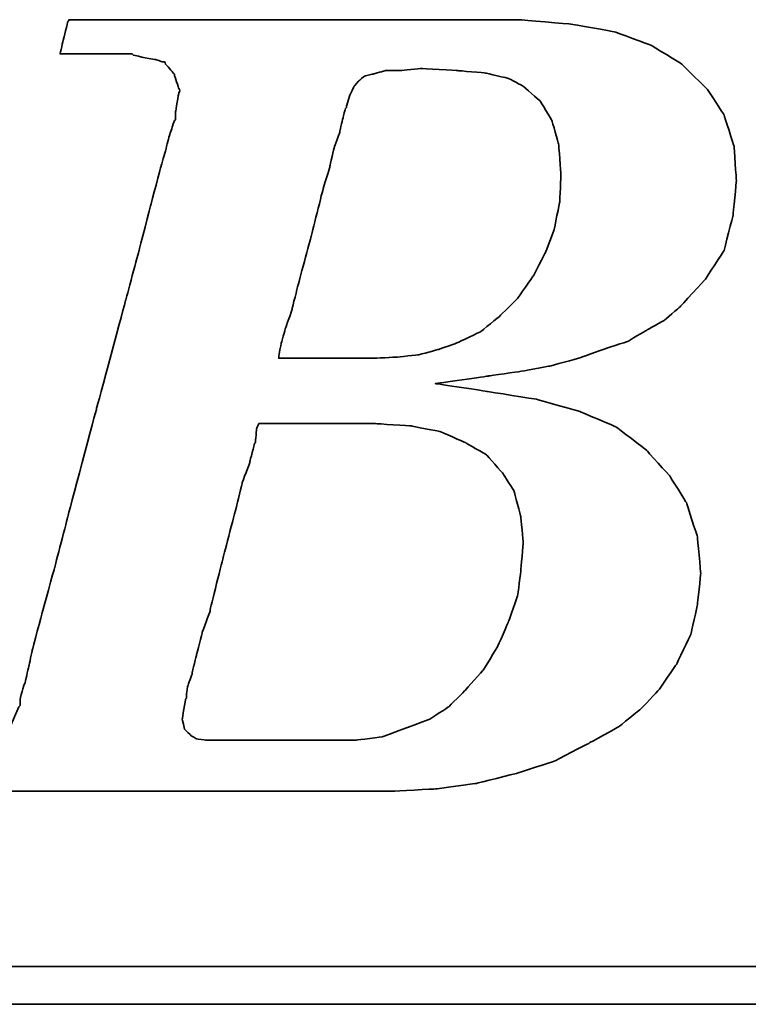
# Model space of a CAD drawing. Header units: millimetres. Extents: x -629 to 296, y -521 to -329.
# Tile 30 of 48: x -446.93 to -444.15, y -424.73 to -420.97. Entities that reach past the tile are written whole.
import ezdxf

# ---------------------------------------------------------------- set-up
doc = ezdxf.new("R2010")
doc.units = ezdxf.units.MM
doc.header["$LTSCALE"] = 0.1
doc.layers.get('0').update_dxf_attribs({"linetype": 'CONTINUOUS'})
doc.layers.add('layer 1', color=7, linetype='CONTINUOUS')

# ---------------------------------------------------------------- blocks, each defined once
blk = doc.blocks.new('TBI MOTION logo(完整正式版)')
at = {"layer": 'layer 1', "color": 22, "lineweight": 35}
for points, knots in [([(-64.65375, -6.86375), (-64.65375, -6.86375), (-64.84375, -7.29625), (-64.84375, -7.29625), (-64.84375, -7.29625), (-64.84375, -7.29625), (-64.86875, -7.34375), (-64.86875, -7.34375), (-64.86875, -7.34375), (-64.86875, -7.34375), (-64.86875, -7.36875), (-64.86875, -7.36875), (-64.86875, -7.36875), (-64.86875, -7.36875), (-65.15375, -7.65375), (-65.15375, -7.65375), (-65.15375, -7.65375), (-65.15375, -7.65375), (-65.17875, -7.65375), (-65.17875, -7.65375), (-65.17875, -7.65375), (-65.17875, -7.65375), (-65.20375, -7.67875), (-65.20375, -7.67875), (-65.20375, -7.67875), (-65.20375, -7.67875), (-65.58875, -7.87125), (-65.58875, -7.87125), (-65.58875, -7.87125), (-65.58875, -7.87125), (-65.63375, -7.87125), (-65.63375, -7.87125), (-65.63375, -7.87125), (-65.63375, -7.87125), (-65.65875, -7.89375), (-65.65875, -7.89375), (-65.65875, -7.89375), (-65.65875, -7.89375), (-66.09375, -7.94375), (-66.09375, -7.94375), (-66.09375, -7.94375), (-66.09375, -7.94375), (-66.11375, -7.94375), (-66.11375, -7.94375), (-66.11375, -7.94375), (-66.11375, -7.94375), (-66.16375, -7.94375), (-66.16375, -7.94375), (-66.16375, -7.94375), (-66.16375, -7.94375), (-66.30875, -7.94375), (-66.30875, -7.94375), (-66.30875, -7.94375), (-66.30875, -7.94375), (-66.69375, -7.94375), (-66.69375, -7.94375), (-66.69375, -7.94375), (-66.69375, -7.94375), (-67.07375, -7.94375), (-67.07375, -7.94375), (-67.07375, -7.94375), (-67.07375, -7.94375), (-67.12375, -7.94375), (-67.12375, -7.94375), (-67.12375, -7.94375), (-67.12375, -7.94375), (-67.12375, -7.96625), (-67.12375, -7.96625), (-67.12375, -7.96625), (-67.12375, -7.96625), (-67.14875, -7.99125), (-67.14875, -7.99125), (-67.14875, -7.99125), (-67.14875, -7.99125), (-67.24375, -8.34875), (-67.24375, -8.34875), (-67.24375, -8.34875), (-67.24375, -8.34875), (-67.31375, -8.68625), (-67.31375, -8.68625), (-67.31375, -8.68625), (-67.31375, -8.68625), (-67.26875, -8.68625), (-67.26875, -8.68625), (-67.26875, -8.68625), (-67.26875, -8.68625), (-67.07375, -8.68625), (-67.07375, -8.68625), (-67.07375, -8.68625), (-67.07375, -8.68625), (-66.54875, -8.68625), (-66.54875, -8.68625), (-66.54875, -8.68625), (-66.54875, -8.68625), (-65.82625, -8.68625), (-65.82625, -8.68625), (-65.82625, -8.68625), (-65.82625, -8.68625), (-65.01375, -8.68625), (-65.01375, -8.68625), (-65.01375, -8.68625), (-65.01375, -8.68625), (-64.05375, -8.68625), (-64.05375, -8.68625), (-64.05375, -8.68625), (-64.05375, -8.68625), (-62.08375, -8.68625), (-62.08375, -8.68625), (-62.08375, -8.68625), (-62.08375, -8.68625), (-60.06875, -8.68625), (-60.06875, -8.68625), (-60.06875, -8.68625), (-60.06875, -8.68625), (-59.10875, -8.68625), (-59.10875, -8.68625), (-59.10875, -8.68625), (-59.10875, -8.68625), (-58.29375, -8.68625), (-58.29375, -8.68625), (-58.29375, -8.68625), (-58.29375, -8.68625), (-57.57375, -8.68625), (-57.57375, -8.68625), (-57.57375, -8.68625), (-57.57375, -8.68625), (-57.04875, -8.68625), (-57.04875, -8.68625), (-57.04875, -8.68625), (-57.04875, -8.68625), (-56.85375, -8.68625), (-56.85375, -8.68625), (-56.85375, -8.68625), (-56.85375, -8.68625), (-56.70875, -8.68625), (-56.70875, -8.68625), (-56.70875, -8.68625), (-56.70875, -8.68625), (-56.61375, -8.68625), (-56.61375, -8.68625), (-56.61375, -8.68625), (-56.61375, -8.68625), (-56.56875, -8.68625), (-56.56875, -8.68625), (-56.56875, -8.68625), (-56.56875, -8.68625), (-55.65375, -8.63875), (-55.65375, -8.63875), (-55.65375, -8.63875), (-55.65375, -8.63875), (-54.76875, -8.51875), (-54.76875, -8.51875), (-54.76875, -8.51875), (-54.76875, -8.51875), (-53.90375, -8.30375), (-53.90375, -8.30375), (-53.90375, -8.30375), (-53.90375, -8.30375), (-53.08875, -8.03875), (-53.08875, -8.03875), (-53.08875, -8.03875), (-53.08875, -8.03875), (-52.34375, -7.65375), (-52.34375, -7.65375), (-52.34375, -7.65375), (-52.34375, -7.65375), (-51.69875, -7.29625), (-51.69875, -7.29625), (-51.69875, -7.29625), (-51.69875, -7.29625), (-51.21875, -6.91125), (-51.21875, -6.91125), (-51.21875, -6.91125), (-51.21875, -6.91125), (-50.83375, -6.50375), (-50.83375, -6.50375), (-50.83375, -6.50375), (-50.83375, -6.50375), (-50.44875, -5.94875), (-50.44875, -5.94875), (-50.44875, -5.94875), (-50.44875, -5.94875), (-50.13875, -5.30375), (-50.13875, -5.30375), (-50.13875, -5.30375), (-50.13875, -5.30375), (-49.99375, -4.65375), (-49.99375, -4.65375), (-49.99375, -4.65375), (-49.99375, -4.65375), (-49.92375, -3.98375), (-49.92375, -3.98375), (-49.92375, -3.98375), (-49.92375, -3.98375), (-49.99375, -3.19374), (-49.99375, -3.19374), (-49.99375, -3.19374), (-49.99375, -3.19374), (-50.23374, -2.44874), (-50.23374, -2.44874), (-50.23374, -2.44874), (-50.23374, -2.44874), (-50.59375, -1.87374), (-50.59375, -1.87374), (-50.59375, -1.87374), (-50.59375, -1.87374), (-51.09875, -1.31874), (-51.09875, -1.31874), (-51.09875, -1.31874), (-51.09875, -1.31874), (-51.74375, -0.81875), (-51.74375, -0.81875), (-51.74375, -0.81875), (-51.74375, -0.81875), (-52.53875, -0.48125), (-52.53875, -0.48125), (-52.53875, -0.48125), (-52.53875, -0.48125), (-53.47375, -0.21875), (-53.47375, -0.21875), (-53.47375, -0.21875), (-53.47375, -0.21875), (-54.52875, -0.04874), (-54.52875, -0.04874), (-54.52875, -0.04874), (-54.52875, -0.04874), (-55.65375, 0.12125), (-55.65375, 0.12125), (-55.65375, 0.12125), (-55.65375, 0.12125), (-54.50375, 0.28624), (-54.50375, 0.28624), (-54.50375, 0.28624), (-54.50375, 0.28624), (-53.83375, 0.38124), (-53.83375, 0.38124), (-53.83375, 0.38124), (-53.83375, 0.38124), (-53.18375, 0.50125), (-53.18375, 0.50125), (-53.18375, 0.50125), (-53.18375, 0.50125), (-52.55875, 0.66874), (-52.55875, 0.66874), (-52.55875, 0.66874), (-52.55875, 0.66874), (-52.03375, 0.86124), (-52.03375, 0.86124), (-52.03375, 0.86124), (-52.03375, 0.86124), (-51.50374, 1.03124), (-51.50374, 1.03124), (-51.50374, 1.03124), (-51.50374, 1.03124), (-51.09875, 1.27125), (-51.09875, 1.27125), (-51.09875, 1.27125), (-51.09875, 1.27125), (-50.71375, 1.48624), (-50.71375, 1.48624), (-50.71375, 1.48624), (-50.71375, 1.48624), (-50.37625, 1.77625), (-50.37625, 1.77625), (-50.37625, 1.77625), (-50.37625, 1.77625), (-49.82375, 2.37625), (-49.82375, 2.37625), (-49.82375, 2.37625), (-49.82375, 2.37625), (-49.41875, 2.99625), (-49.41875, 2.99625), (-49.41875, 2.99625), (-49.41875, 2.99625), (-49.22375, 3.76625), (-49.22375, 3.76625), (-49.22375, 3.76625), (-49.22375, 3.76625), (-49.15375, 4.50874), (-49.15375, 4.50874), (-49.15375, 4.50874), (-49.15375, 4.50874), (-49.20375, 5.25125), (-49.20375, 5.25125), (-49.20375, 5.25125), (-49.20375, 5.25125), (-49.41875, 5.92625), (-49.41875, 5.92625), (-49.41875, 5.92625), (-49.41875, 5.92625), (-49.77875, 6.47625), (-49.77875, 6.47625), (-49.77875, 6.47625), (-49.77875, 6.47625), (-50.33125, 7.02624), (-50.33125, 7.02624), (-50.33125, 7.02624), (-50.33125, 7.02624), (-51.00125, 7.43625), (-51.00125, 7.43625), (-51.00125, 7.43625), (-51.00125, 7.43625), (-51.79375, 7.72625), (-51.79375, 7.72625), (-51.79375, 7.72625), (-51.79375, 7.72625), (-52.72875, 7.89124), (-52.72875, 7.89124), (-52.72875, 7.89124), (-52.72875, 7.89124), (-53.83375, 7.98625), (-53.83375, 7.98625), (-53.83375, 7.98625), (-53.83375, 7.98625), (-53.92875, 7.98625), (-53.92875, 7.98625), (-53.92875, 7.98625), (-53.92875, 7.98625), (-54.26375, 7.98625), (-54.26375, 7.98625), (-54.26375, 7.98625), (-54.26375, 7.98625), (-54.74375, 7.98625), (-54.74375, 7.98625), (-54.74375, 7.98625), (-54.74375, 7.98625), (-55.36875, 7.98625), (-55.36875, 7.98625), (-55.36875, 7.98625), (-55.36875, 7.98625), (-56.13375, 7.98625), (-56.13375, 7.98625), (-56.13375, 7.98625), (-56.13375, 7.98625), (-56.94875, 7.98625), (-56.94875, 7.98625), (-56.94875, 7.98625), (-56.94875, 7.98625), (-58.77625, 7.98625), (-58.77625, 7.98625), (-58.77625, 7.98625), (-58.77625, 7.98625), (-60.59875, 7.98625), (-60.59875, 7.98625), (-60.59875, 7.98625), (-60.59875, 7.98625), (-61.41375, 7.98625), (-61.41375, 7.98625), (-61.41375, 7.98625), (-61.41375, 7.98625), (-62.17875, 7.98625), (-62.17875, 7.98625), (-62.17875, 7.98625), (-62.17875, 7.98625), (-62.80375, 7.98625), (-62.80375, 7.98625), (-62.80375, 7.98625), (-62.80375, 7.98625), (-63.30625, 7.98625), (-63.30625, 7.98625), (-63.30625, 7.98625), (-63.30625, 7.98625), (-63.57375, 7.98625), (-63.57375, 7.98625), (-63.57375, 7.98625), (-63.57375, 7.98625), (-63.57375, 7.96375), (-63.57375, 7.96375), (-63.57375, 7.96375), (-63.57375, 7.96375), (-63.59875, 7.94125), (-63.59875, 7.94125), (-63.59875, 7.94125), (-63.59875, 7.94125), (-63.69375, 7.55625), (-63.69375, 7.55625), (-63.69375, 7.55625), (-63.69375, 7.55625), (-63.76375, 7.24624), (-63.76375, 7.24624), (-63.76375, 7.24624), (-63.76375, 7.24624), (-63.23875, 7.24624), (-63.23875, 7.24624), (-63.23875, 7.24624), (-63.23875, 7.24624), (-62.75875, 7.24624), (-62.75875, 7.24624), (-62.75875, 7.24624), (-62.75875, 7.24624), (-62.61125, 7.24624), (-62.61125, 7.24624), (-62.61125, 7.24624), (-62.61125, 7.24624), (-62.56625, 7.24624), (-62.56625, 7.24624), (-62.56625, 7.24624), (-62.56625, 7.24624), (-62.22875, 7.24624), (-62.22875, 7.24624), (-62.22875, 7.24624), (-62.22875, 7.24624), (-62.20375, 7.24624), (-62.20375, 7.24624), (-62.20375, 7.24624), (-62.20375, 7.24624), (-62.17875, 7.21875), (-62.17875, 7.21875), (-62.17875, 7.21875), (-62.17875, 7.21875), (-61.96375, 7.17125), (-61.96375, 7.17125), (-61.96375, 7.17125), (-61.96375, 7.17125), (-61.72375, 7.12624), (-61.72375, 7.12624), (-61.72375, 7.12624), (-61.72375, 7.12624), (-61.70375, 7.12624), (-61.70375, 7.12624), (-61.70375, 7.12624), (-61.70375, 7.12624), (-61.55875, 7.07624), (-61.55875, 7.07624), (-61.55875, 7.07624), (-61.55875, 7.07624), (-61.50875, 7.07624), (-61.50875, 7.07624), (-61.50875, 7.07624), (-61.50875, 7.07624), (-61.48375, 7.02624), (-61.48375, 7.02624), (-61.48375, 7.02624), (-61.48375, 7.02624), (-61.31875, 6.83375), (-61.31875, 6.83375), (-61.31875, 6.83375), (-61.31875, 6.83375), (-61.29375, 6.81125), (-61.29375, 6.81125), (-61.29375, 6.81125), (-61.29375, 6.81125), (-61.29375, 6.78625), (-61.29375, 6.78625), (-61.29375, 6.78625), (-61.29375, 6.78625), (-61.19875, 6.50124), (-61.19875, 6.50124), (-61.19875, 6.50124), (-61.19875, 6.50124), (-61.17375, 6.45124), (-61.17375, 6.45124), (-61.17375, 6.45124), (-61.17375, 6.45124), (-61.19875, 6.40625), (-61.19875, 6.40625), (-61.19875, 6.40625), (-61.19875, 6.40625), (-61.26875, 5.99624), (-61.26875, 5.99624), (-61.26875, 5.99624), (-61.26875, 5.99624), (-61.26875, 5.85125), (-61.26875, 5.85125), (-61.26875, 5.85125), (-61.26875, 5.85125), (-61.26875, 5.82625), (-61.26875, 5.82625), (-61.26875, 5.82625), (-61.26875, 5.82625), (-61.29375, 5.80625), (-61.29375, 5.80625), (-61.29375, 5.80625), (-61.29375, 5.80625), (-61.34125, 5.66125), (-61.34125, 5.66125), (-61.34125, 5.66125), (-61.34125, 5.66125), (-61.41375, 5.44625), (-61.41375, 5.44625), (-61.41375, 5.44625), (-61.41375, 5.44625), (-61.48375, 5.15625), (-61.48375, 5.15625), (-61.48375, 5.15625), (-61.48375, 5.15625), (-61.58375, 4.82124), (-61.58375, 4.82124), (-61.58375, 4.82124), (-61.58375, 4.82124), (-61.79875, 4.00375), (-61.79875, 4.00375), (-61.79875, 4.00375), (-61.79875, 4.00375), (-62.05875, 2.99625), (-62.05875, 2.99625), (-62.05875, 2.99625), (-62.05875, 2.99625), (-62.34875, 1.91625), (-62.34875, 1.91625), (-62.34875, 1.91625), (-62.34875, 1.91625), (-62.97375, -0.41124), (-62.97375, -0.41124), (-62.97375, -0.41124), (-62.97375, -0.41124), (-63.59875, -2.75875), (-63.59875, -2.75875), (-63.59875, -2.75875), (-63.59875, -2.75875), (-63.88375, -3.86374), (-63.88375, -3.86374), (-63.88375, -3.86374), (-63.88375, -3.86374), (-64.14875, -4.82374), (-64.14875, -4.82374), (-64.14875, -4.82374), (-64.14875, -4.82374), (-64.36375, -5.64125), (-64.36375, -5.64125), (-64.36375, -5.64125), (-64.36375, -5.64125), (-64.43625, -5.97625), (-64.43625, -5.97625), (-64.43625, -5.97625), (-64.43625, -5.97625), (-64.50875, -6.28625), (-64.50875, -6.28625), (-64.50875, -6.28625), (-64.50875, -6.28625), (-64.50875, -6.30875), (-64.50875, -6.30875), (-64.50875, -6.30875), (-64.50875, -6.30875), (-64.57875, -6.50375), (-64.57875, -6.50375), (-64.57875, -6.50375), (-64.57875, -6.50375), (-64.62875, -6.69625), (-64.62875, -6.69625), (-64.62875, -6.69625), (-64.62875, -6.69625), (-64.62875, -6.76875), (-64.62875, -6.76875), (-64.62875, -6.76875), (-64.62875, -6.76875), (-64.62875, -6.81375), (-64.62875, -6.81375), (-64.62875, -6.81375), (-64.62875, -6.81375), (-64.62875, -6.83875), (-64.62875, -6.83875), (-64.62875, -6.83875), (-64.62875, -6.83875), (-64.65375, -6.86375), (-64.65375, -6.86375)], [0, 0, 0, 0, 0.00719424, 0.00719424, 0.00719424, 0.00719425, 0.01438849, 0.01438849, 0.01438849, 0.0143885, 0.02158273, 0.02158273, 0.02158273, 0.02158274, 0.02877698, 0.02877698, 0.02877698, 0.02877699, 0.03597122, 0.03597122, 0.03597122, 0.03597123, 0.04316547, 0.04316547, 0.04316547, 0.04316548, 0.05035971, 0.05035971, 0.05035971, 0.05035972, 0.05755396, 0.05755396, 0.05755396, 0.05755397, 0.0647482, 0.0647482, 0.0647482, 0.06474821, 0.07194245, 0.07194245, 0.07194245, 0.07194246, 0.07913669, 0.07913669, 0.07913669, 0.0791367, 0.08633094, 0.08633094, 0.08633094, 0.08633095, 0.09352518, 0.09352518, 0.09352518, 0.09352519, 0.10071942, 0.10071942, 0.10071942, 0.10071943, 0.10791367, 0.10791367, 0.10791367, 0.10791368, 0.11510791, 0.11510791, 0.11510791, 0.11510792, 0.12230216, 0.12230216, 0.12230216, 0.12230217, 0.1294964, 0.1294964, 0.1294964, 0.12949641, 0.13669065, 0.13669065, 0.13669065, 0.13669066, 0.14388489, 0.14388489, 0.14388489, 0.1438849, 0.15107914, 0.15107914, 0.15107914, 0.15107915, 0.15827338, 0.15827338, 0.15827338, 0.15827339, 0.16546763, 0.16546763, 0.16546763, 0.16546764, 0.17266187, 0.17266187, 0.17266187, 0.17266188, 0.17985612, 0.17985612, 0.17985612, 0.17985613, 0.18705036, 0.18705036, 0.18705036, 0.18705037, 0.1942446, 0.1942446, 0.1942446, 0.19424461, 0.20143885, 0.20143885, 0.20143885, 0.20143886, 0.20863309, 0.20863309, 0.20863309, 0.2086331, 0.21582734, 0.21582734, 0.21582734, 0.21582735, 0.22302158, 0.22302158, 0.22302158, 0.22302159, 0.23021583, 0.23021583, 0.23021583, 0.23021584, 0.23741007, 0.23741007, 0.23741007, 0.23741008, 0.24460432, 0.24460432, 0.24460432, 0.24460433, 0.25179856, 0.25179856, 0.25179856, 0.25179857, 0.25899281, 0.25899281, 0.25899281, 0.25899282, 0.26618705, 0.26618705, 0.26618705, 0.26618706, 0.27338129, 0.27338129, 0.27338129, 0.2733813, 0.28057554, 0.28057554, 0.28057554, 0.28057555, 0.28776978, 0.28776978, 0.28776978, 0.28776979, 0.29496403, 0.29496403, 0.29496403, 0.29496404, 0.30215827, 0.30215827, 0.30215827, 0.30215828, 0.30935252, 0.30935252, 0.30935252, 0.30935253, 0.31654676, 0.31654676, 0.31654676, 0.31654677, 0.32374101, 0.32374101, 0.32374101, 0.32374102, 0.33093525, 0.33093525, 0.33093525, 0.33093526, 0.3381295, 0.3381295, 0.3381295, 0.33812951, 0.34532374, 0.34532374, 0.34532374, 0.34532375, 0.35251799, 0.35251799, 0.35251799, 0.352518, 0.35971223, 0.35971223, 0.35971223, 0.35971224, 0.36690647, 0.36690647, 0.36690647, 0.36690648, 0.37410072, 0.37410072, 0.37410072, 0.37410073, 0.38129496, 0.38129496, 0.38129496, 0.38129497, 0.38848921, 0.38848921, 0.38848921, 0.38848922, 0.39568345, 0.39568345, 0.39568345, 0.39568346, 0.4028777, 0.4028777, 0.4028777, 0.40287771, 0.41007194, 0.41007194, 0.41007194, 0.41007195, 0.41726619, 0.41726619, 0.41726619, 0.4172662, 0.42446043, 0.42446043, 0.42446043, 0.42446044, 0.43165468, 0.43165468, 0.43165468, 0.43165469, 0.43884892, 0.43884892, 0.43884892, 0.43884893, 0.44604317, 0.44604317, 0.44604317, 0.44604318, 0.45323741, 0.45323741, 0.45323741, 0.45323742, 0.46043165, 0.46043165, 0.46043165, 0.46043166, 0.4676259, 0.4676259, 0.4676259, 0.46762591, 0.47482014, 0.47482014, 0.47482014, 0.47482015, 0.48201439, 0.48201439, 0.48201439, 0.4820144, 0.48920863, 0.48920863, 0.48920863, 0.48920864, 0.49640288, 0.49640288, 0.49640288, 0.49640289, 0.50359712, 0.50359712, 0.50359712, 0.50359713, 0.51079137, 0.51079137, 0.51079137, 0.51079138, 0.51798561, 0.51798561, 0.51798561, 0.51798562, 0.52517986, 0.52517986, 0.52517986, 0.52517987, 0.5323741, 0.5323741, 0.5323741, 0.53237411, 0.53956835, 0.53956835, 0.53956835, 0.53956836, 0.54676259, 0.54676259, 0.54676259, 0.5467626, 0.55395683, 0.55395683, 0.55395683, 0.55395684, 0.56115108, 0.56115108, 0.56115108, 0.56115109, 0.56834532, 0.56834532, 0.56834532, 0.56834533, 0.57553957, 0.57553957, 0.57553957, 0.57553958, 0.58273381, 0.58273381, 0.58273381, 0.58273382, 0.58992806, 0.58992806, 0.58992806, 0.58992807, 0.5971223, 0.5971223, 0.5971223, 0.59712231, 0.60431655, 0.60431655, 0.60431655, 0.60431656, 0.61151079, 0.61151079, 0.61151079, 0.6115108, 0.61870504, 0.61870504, 0.61870504, 0.61870505, 0.62589928, 0.62589928, 0.62589928, 0.62589929, 0.63309353, 0.63309353, 0.63309353, 0.63309354, 0.64028777, 0.64028777, 0.64028777, 0.64028778, 0.64748201, 0.64748201, 0.64748201, 0.64748202, 0.65467626, 0.65467626, 0.65467626, 0.65467627, 0.6618705, 0.6618705, 0.6618705, 0.66187051, 0.66906475, 0.66906475, 0.66906475, 0.66906476, 0.67625899, 0.67625899, 0.67625899, 0.676259, 0.68345324, 0.68345324, 0.68345324, 0.68345325, 0.69064748, 0.69064748, 0.69064748, 0.69064749, 0.69784173, 0.69784173, 0.69784173, 0.69784174, 0.70503597, 0.70503597, 0.70503597, 0.70503598, 0.71223022, 0.71223022, 0.71223022, 0.71223023, 0.71942446, 0.71942446, 0.71942446, 0.71942447, 0.72661871, 0.72661871, 0.72661871, 0.72661872, 0.73381295, 0.73381295, 0.73381295, 0.73381296, 0.74100719, 0.74100719, 0.74100719, 0.7410072, 0.74820144, 0.74820144, 0.74820144, 0.74820145, 0.75539568, 0.75539568, 0.75539568, 0.75539569, 0.76258993, 0.76258993, 0.76258993, 0.76258994, 0.76978417, 0.76978417, 0.76978417, 0.76978418, 0.77697842, 0.77697842, 0.77697842, 0.77697843, 0.78417266, 0.78417266, 0.78417266, 0.78417267, 0.79136691, 0.79136691, 0.79136691, 0.79136692, 0.79856115, 0.79856115, 0.79856115, 0.79856116, 0.8057554, 0.8057554, 0.8057554, 0.80575541, 0.81294964, 0.81294964, 0.81294964, 0.81294965, 0.82014388, 0.82014388, 0.82014388, 0.82014389, 0.82733813, 0.82733813, 0.82733813, 0.82733814, 0.83453237, 0.83453237, 0.83453237, 0.83453238, 0.84172662, 0.84172662, 0.84172662, 0.84172663, 0.84892086, 0.84892086, 0.84892086, 0.84892087, 0.85611511, 0.85611511, 0.85611511, 0.85611512, 0.86330935, 0.86330935, 0.86330935, 0.86330936, 0.8705036, 0.8705036, 0.8705036, 0.87050361, 0.87769784, 0.87769784, 0.87769784, 0.87769785, 0.88489209, 0.88489209, 0.88489209, 0.8848921, 0.89208633, 0.89208633, 0.89208633, 0.89208634, 0.89928058, 0.89928058, 0.89928058, 0.89928059, 0.90647482, 0.90647482, 0.90647482, 0.90647483, 0.91366906, 0.91366906, 0.91366906, 0.91366907, 0.92086331, 0.92086331, 0.92086331, 0.92086332, 0.92805755, 0.92805755, 0.92805755, 0.92805756, 0.9352518, 0.9352518, 0.9352518, 0.93525181, 0.94244604, 0.94244604, 0.94244604, 0.94244605, 0.94964029, 0.94964029, 0.94964029, 0.9496403, 0.95683453, 0.95683453, 0.95683453, 0.95683454, 0.96402878, 0.96402878, 0.96402878, 0.96402879, 0.97122302, 0.97122302, 0.97122302, 0.97122303, 0.97841727, 0.97841727, 0.97841727, 0.97841728, 0.98561151, 0.98561151, 0.98561151, 0.98561152, 0.99280576, 0.99280576, 0.99280576, 0.99280577, 1, 1, 1, 1]), ([(-57.50375, 6.35625), (-57.50375, 6.35625), (-57.57375, 6.11625), (-57.57375, 6.11625), (-57.57375, 6.11625), (-57.57375, 6.11625), (-57.57375, 6.09125), (-57.57375, 6.09125), (-57.57375, 6.09125), (-57.57375, 6.09125), (-57.59875, 6.06625), (-57.59875, 6.06625), (-57.59875, 6.06625), (-57.59875, 6.06625), (-57.64875, 5.87625), (-57.64875, 5.87625), (-57.64875, 5.87625), (-57.64875, 5.87625), (-57.71875, 5.58875), (-57.71875, 5.58875), (-57.71875, 5.58875), (-57.71875, 5.58875), (-57.71875, 5.56625), (-57.71875, 5.56625), (-57.71875, 5.56625), (-57.71875, 5.56625), (-57.83875, 5.23125), (-57.83875, 5.23125), (-57.83875, 5.23125), (-57.83875, 5.23125), (-57.93625, 4.82124), (-57.93625, 4.82124), (-57.93625, 4.82124), (-57.93625, 4.82124), (-57.93625, 4.79624), (-57.93625, 4.79624), (-57.93625, 4.79624), (-57.93625, 4.79624), (-58.07875, 4.34125), (-58.07875, 4.34125), (-58.07875, 4.34125), (-58.07875, 4.34125), (-58.34375, 3.28625), (-58.34375, 3.28625), (-58.34375, 3.28625), (-58.34375, 3.28625), (-58.62875, 2.23124), (-58.62875, 2.23124), (-58.62875, 2.23124), (-58.62875, 2.23124), (-58.74875, 1.75125), (-58.74875, 1.75125), (-58.74875, 1.75125), (-58.74875, 1.75125), (-58.74875, 1.72625), (-58.74875, 1.72625), (-58.74875, 1.72625), (-58.74875, 1.72625), (-58.89375, 1.31625), (-58.89375, 1.31625), (-58.89375, 1.31625), (-58.89375, 1.31625), (-58.98875, 0.98124), (-58.98875, 0.98124), (-58.98875, 0.98124), (-58.98875, 0.98124), (-59.03875, 0.71625), (-59.03875, 0.71625), (-59.03875, 0.71625), (-59.03875, 0.71625), (-59.03875, 0.66874), (-59.03875, 0.66874), (-59.03875, 0.66874), (-59.03875, 0.66874), (-58.91875, 0.66874), (-58.91875, 0.66874), (-58.91875, 0.66874), (-58.91875, 0.66874), (-58.53375, 0.66874), (-58.53375, 0.66874), (-58.53375, 0.66874), (-58.53375, 0.66874), (-58.10375, 0.66874), (-58.10375, 0.66874), (-58.10375, 0.66874), (-58.10375, 0.66874), (-57.66875, 0.66874), (-57.66875, 0.66874), (-57.66875, 0.66874), (-57.66875, 0.66874), (-57.33375, 0.66874), (-57.33375, 0.66874), (-57.33375, 0.66874), (-57.33375, 0.66874), (-57.09375, 0.66874), (-57.09375, 0.66874), (-57.09375, 0.66874), (-57.09375, 0.66874), (-56.99875, 0.66874), (-56.99875, 0.66874), (-56.99875, 0.66874), (-56.99875, 0.66874), (-56.49375, 0.69374), (-56.49375, 0.69374), (-56.49375, 0.69374), (-56.49375, 0.69374), (-56.01375, 0.74374), (-56.01375, 0.74374), (-56.01375, 0.74374), (-56.01375, 0.74374), (-55.58375, 0.86124), (-55.58375, 0.86124), (-55.58375, 0.86124), (-55.58375, 0.86124), (-55.17375, 1.00624), (-55.17375, 1.00624), (-55.17375, 1.00624), (-55.17375, 1.00624), (-54.67375, 1.24625), (-54.67375, 1.24625), (-54.67375, 1.24625), (-54.67375, 1.24625), (-54.26375, 1.58124), (-54.26375, 1.58124), (-54.26375, 1.58124), (-54.26375, 1.58124), (-53.87875, 1.96374), (-53.87875, 1.96374), (-53.87875, 1.96374), (-53.87875, 1.96374), (-53.54375, 2.44625), (-53.54375, 2.44625), (-53.54375, 2.44625), (-53.54375, 2.44625), (-53.27875, 2.95125), (-53.27875, 2.95125), (-53.27875, 2.95125), (-53.27875, 2.95125), (-53.08875, 3.45124), (-53.08875, 3.45124), (-53.08875, 3.45124), (-53.08875, 3.45124), (-52.96875, 4.05124), (-52.96875, 4.05124), (-52.96875, 4.05124), (-52.96875, 4.05124), (-52.94375, 4.65125), (-52.94375, 4.65125), (-52.94375, 4.65125), (-52.94375, 4.65125), (-52.99375, 5.30125), (-52.99375, 5.30125), (-52.99375, 5.30125), (-52.99375, 5.30125), (-53.13875, 5.80625), (-53.13875, 5.80625), (-53.13875, 5.80625), (-53.13875, 5.80625), (-53.39875, 6.23625), (-53.39875, 6.23625), (-53.39875, 6.23625), (-53.39875, 6.23625), (-53.75875, 6.54875), (-53.75875, 6.54875), (-53.75875, 6.54875), (-53.75875, 6.54875), (-54.07375, 6.71625), (-54.07375, 6.71625), (-54.07375, 6.71625), (-54.07375, 6.71625), (-54.57375, 6.83375), (-54.57375, 6.83375), (-54.57375, 6.83375), (-54.57375, 6.83375), (-55.17375, 6.88625), (-55.17375, 6.88625), (-55.17375, 6.88625), (-55.17375, 6.88625), (-55.96875, 6.93125), (-55.96875, 6.93125), (-55.96875, 6.93125), (-55.96875, 6.93125), (-56.39875, 6.88625), (-56.39875, 6.88625), (-56.39875, 6.88625), (-56.39875, 6.88625), (-56.42125, 6.88625), (-56.42125, 6.88625), (-56.42125, 6.88625), (-56.42125, 6.88625), (-56.73375, 6.88625), (-56.73375, 6.88625), (-56.73375, 6.88625), (-56.73375, 6.88625), (-56.99875, 6.81125), (-56.99875, 6.81125), (-56.99875, 6.81125), (-56.99875, 6.81125), (-57.02375, 6.81125), (-57.02375, 6.81125), (-57.02375, 6.81125), (-57.02375, 6.81125), (-57.18875, 6.76625), (-57.18875, 6.76625), (-57.18875, 6.76625), (-57.18875, 6.76625), (-57.30875, 6.66625), (-57.30875, 6.66625), (-57.30875, 6.66625), (-57.30875, 6.66625), (-57.40875, 6.54875), (-57.40875, 6.54875), (-57.40875, 6.54875), (-57.40875, 6.54875), (-57.50375, 6.35625), (-57.50375, 6.35625)], [0, 0, 0, 0, 0.01851852, 0.01851852, 0.01851852, 0.01851853, 0.03703704, 0.03703704, 0.03703704, 0.03703705, 0.05555556, 0.05555556, 0.05555556, 0.05555557, 0.07407407, 0.07407407, 0.07407407, 0.07407408, 0.09259259, 0.09259259, 0.09259259, 0.0925926, 0.11111111, 0.11111111, 0.11111111, 0.11111112, 0.12962963, 0.12962963, 0.12962963, 0.12962964, 0.14814815, 0.14814815, 0.14814815, 0.14814816, 0.16666667, 0.16666667, 0.16666667, 0.16666668, 0.18518519, 0.18518519, 0.18518519, 0.1851852, 0.2037037, 0.2037037, 0.2037037, 0.20370371, 0.22222222, 0.22222222, 0.22222222, 0.22222223, 0.24074074, 0.24074074, 0.24074074, 0.24074075, 0.25925926, 0.25925926, 0.25925926, 0.25925927, 0.27777778, 0.27777778, 0.27777778, 0.27777779, 0.2962963, 0.2962963, 0.2962963, 0.29629631, 0.31481481, 0.31481481, 0.31481481, 0.31481482, 0.33333333, 0.33333333, 0.33333333, 0.33333334, 0.35185185, 0.35185185, 0.35185185, 0.35185186, 0.37037037, 0.37037037, 0.37037037, 0.37037038, 0.38888889, 0.38888889, 0.38888889, 0.3888889, 0.40740741, 0.40740741, 0.40740741, 0.40740742, 0.42592593, 0.42592593, 0.42592593, 0.42592594, 0.44444444, 0.44444444, 0.44444444, 0.44444445, 0.46296296, 0.46296296, 0.46296296, 0.46296297, 0.48148148, 0.48148148, 0.48148148, 0.48148149, 0.5, 0.5, 0.5, 0.50000001, 0.51851852, 0.51851852, 0.51851852, 0.51851853, 0.53703704, 0.53703704, 0.53703704, 0.53703705, 0.55555556, 0.55555556, 0.55555556, 0.55555557, 0.57407407, 0.57407407, 0.57407407, 0.57407408, 0.59259259, 0.59259259, 0.59259259, 0.5925926, 0.61111111, 0.61111111, 0.61111111, 0.61111112, 0.62962963, 0.62962963, 0.62962963, 0.62962964, 0.64814815, 0.64814815, 0.64814815, 0.64814816, 0.66666667, 0.66666667, 0.66666667, 0.66666668, 0.68518519, 0.68518519, 0.68518519, 0.6851852, 0.7037037, 0.7037037, 0.7037037, 0.70370371, 0.72222222, 0.72222222, 0.72222222, 0.72222223, 0.74074074, 0.74074074, 0.74074074, 0.74074075, 0.75925926, 0.75925926, 0.75925926, 0.75925927, 0.77777778, 0.77777778, 0.77777778, 0.77777779, 0.7962963, 0.7962963, 0.7962963, 0.79629631, 0.81481481, 0.81481481, 0.81481481, 0.81481482, 0.83333333, 0.83333333, 0.83333333, 0.83333334, 0.85185185, 0.85185185, 0.85185185, 0.85185186, 0.87037037, 0.87037037, 0.87037037, 0.87037038, 0.88888889, 0.88888889, 0.88888889, 0.8888889, 0.90740741, 0.90740741, 0.90740741, 0.90740742, 0.92592593, 0.92592593, 0.92592593, 0.92592594, 0.94444444, 0.94444444, 0.94444444, 0.94444445, 0.96296296, 0.96296296, 0.96296296, 0.96296297, 0.98148148, 0.98148148, 0.98148148, 0.98148149, 1, 1, 1, 1]), ([(-61.03125, -6.57375), (-61.03125, -6.57375), (-61.03125, -6.67125), (-61.03125, -6.67125), (-61.03125, -6.67125), (-61.03125, -6.67125), (-61.05375, -6.69625), (-61.05375, -6.69625), (-61.05375, -6.69625), (-61.05375, -6.69625), (-61.12375, -7.12875), (-61.12375, -7.12875), (-61.12375, -7.12875), (-61.12375, -7.12875), (-61.07875, -7.34375), (-61.07875, -7.34375), (-61.07875, -7.34375), (-61.07875, -7.34375), (-60.93375, -7.48875), (-60.93375, -7.48875), (-60.93375, -7.48875), (-60.93375, -7.48875), (-60.81375, -7.55625), (-60.81375, -7.55625), (-60.81375, -7.55625), (-60.81375, -7.55625), (-60.62375, -7.58375), (-60.62375, -7.58375), (-60.62375, -7.58375), (-60.62375, -7.58375), (-60.30875, -7.58375), (-60.30875, -7.58375), (-60.30875, -7.58375), (-60.30875, -7.58375), (-59.97375, -7.58375), (-59.97375, -7.58375), (-59.97375, -7.58375), (-59.97375, -7.58375), (-59.87875, -7.58375), (-59.87875, -7.58375), (-59.87875, -7.58375), (-59.87875, -7.58375), (-59.63625, -7.58375), (-59.63625, -7.58375), (-59.63625, -7.58375), (-59.63625, -7.58375), (-58.96875, -7.58375), (-58.96875, -7.58375), (-58.96875, -7.58375), (-58.96875, -7.58375), (-58.29375, -7.58375), (-58.29375, -7.58375), (-58.29375, -7.58375), (-58.29375, -7.58375), (-58.05375, -7.58375), (-58.05375, -7.58375), (-58.05375, -7.58375), (-58.05375, -7.58375), (-57.98375, -7.58375), (-57.98375, -7.58375), (-57.98375, -7.58375), (-57.98375, -7.58375), (-57.35875, -7.58375), (-57.35875, -7.58375), (-57.35875, -7.58375), (-57.35875, -7.58375), (-56.78375, -7.50875), (-56.78375, -7.50875), (-56.78375, -7.50875), (-56.78375, -7.50875), (-56.27875, -7.31875), (-56.27875, -7.31875), (-56.27875, -7.31875), (-56.27875, -7.31875), (-55.77375, -7.12875), (-55.77375, -7.12875), (-55.77375, -7.12875), (-55.77375, -7.12875), (-55.36875, -6.86375), (-55.36875, -6.86375), (-55.36875, -6.86375), (-55.36875, -6.86375), (-55.00875, -6.50375), (-55.00875, -6.50375), (-55.00875, -6.50375), (-55.00875, -6.50375), (-54.62375, -6.06875), (-54.62375, -6.06875), (-54.62375, -6.06875), (-54.62375, -6.06875), (-54.31375, -5.56875), (-54.31375, -5.56875), (-54.31375, -5.56875), (-54.31375, -5.56875), (-54.07375, -5.01625), (-54.07375, -5.01625), (-54.07375, -5.01625), (-54.07375, -5.01625), (-53.87875, -4.46374), (-53.87875, -4.46374), (-53.87875, -4.46374), (-53.87875, -4.46374), (-53.80875, -3.91375), (-53.80875, -3.91375), (-53.80875, -3.91375), (-53.80875, -3.91375), (-53.75875, -3.31375), (-53.75875, -3.31375), (-53.75875, -3.31375), (-53.75875, -3.31375), (-53.80875, -2.75875), (-53.80875, -2.75875), (-53.80875, -2.75875), (-53.80875, -2.75875), (-53.95375, -2.20875), (-53.95375, -2.20875), (-53.95375, -2.20875), (-53.95375, -2.20875), (-54.19375, -1.82625), (-54.19375, -1.82625), (-54.19375, -1.82625), (-54.19375, -1.82625), (-54.55375, -1.41875), (-54.55375, -1.41875), (-54.55375, -1.41875), (-54.55375, -1.41875), (-55.00875, -1.15125), (-55.00875, -1.15125), (-55.00875, -1.15125), (-55.00875, -1.15125), (-55.56125, -0.91375), (-55.56125, -0.91375), (-55.56125, -0.91375), (-55.56125, -0.91375), (-56.18125, -0.79375), (-56.18125, -0.79375), (-56.18125, -0.79375), (-56.18125, -0.79375), (-56.94875, -0.74374), (-56.94875, -0.74374), (-56.94875, -0.74374), (-56.94875, -0.74374), (-56.99875, -0.74374), (-56.99875, -0.74374), (-56.99875, -0.74374), (-56.99875, -0.74374), (-57.09375, -0.74374), (-57.09375, -0.74374), (-57.09375, -0.74374), (-57.09375, -0.74374), (-57.38375, -0.74374), (-57.38375, -0.74374), (-57.38375, -0.74374), (-57.38375, -0.74374), (-57.76875, -0.74374), (-57.76875, -0.74374), (-57.76875, -0.74374), (-57.76875, -0.74374), (-58.24625, -0.74374), (-58.24625, -0.74374), (-58.24625, -0.74374), (-58.24625, -0.74374), (-58.72875, -0.74374), (-58.72875, -0.74374), (-58.72875, -0.74374), (-58.72875, -0.74374), (-59.20875, -0.74374), (-59.20875, -0.74374), (-59.20875, -0.74374), (-59.20875, -0.74374), (-59.46875, -0.74374), (-59.46875, -0.74374), (-59.46875, -0.74374), (-59.46875, -0.74374), (-59.51625, -0.83875), (-59.51625, -0.83875), (-59.51625, -0.83875), (-59.51625, -0.83875), (-59.54375, -1.15125), (-59.54375, -1.15125), (-59.54375, -1.15125), (-59.54375, -1.15125), (-59.56375, -1.17874), (-59.56375, -1.17874), (-59.56375, -1.17874), (-59.56375, -1.17874), (-59.66375, -1.55875), (-59.66375, -1.55875), (-59.66375, -1.55875), (-59.66375, -1.55875), (-59.66375, -1.58375), (-59.66375, -1.58375), (-59.66375, -1.58375), (-59.66375, -1.58375), (-59.82875, -2.01874), (-59.82875, -2.01874), (-59.82875, -2.01874), (-59.82875, -2.01874), (-59.94875, -2.52125), (-59.94875, -2.52125), (-59.94875, -2.52125), (-59.94875, -2.52125), (-60.23875, -3.62375), (-60.23875, -3.62375), (-60.23875, -3.62375), (-60.23875, -3.62375), (-60.52375, -4.77624), (-60.52375, -4.77624), (-60.52375, -4.77624), (-60.52375, -4.77624), (-60.52375, -4.79874), (-60.52375, -4.79874), (-60.52375, -4.79874), (-60.52375, -4.79874), (-60.69125, -5.25375), (-60.69125, -5.25375), (-60.69125, -5.25375), (-60.69125, -5.25375), (-60.81375, -5.73625), (-60.81375, -5.73625), (-60.81375, -5.73625), (-60.81375, -5.73625), (-60.90875, -6.11875), (-60.90875, -6.11875), (-60.90875, -6.11875), (-60.90875, -6.11875), (-60.90875, -6.14375), (-60.90875, -6.14375), (-60.90875, -6.14375), (-60.90875, -6.14375), (-61.00375, -6.40875), (-61.00375, -6.40875), (-61.00375, -6.40875), (-61.00375, -6.40875), (-61.03125, -6.57375), (-61.03125, -6.57375)], [0, 0, 0, 0, 0.01694915, 0.01694915, 0.01694915, 0.01694916, 0.03389831, 0.03389831, 0.03389831, 0.03389832, 0.05084746, 0.05084746, 0.05084746, 0.05084747, 0.06779661, 0.06779661, 0.06779661, 0.06779662, 0.08474576, 0.08474576, 0.08474576, 0.08474577, 0.10169492, 0.10169492, 0.10169492, 0.10169493, 0.11864407, 0.11864407, 0.11864407, 0.11864408, 0.13559322, 0.13559322, 0.13559322, 0.13559323, 0.15254237, 0.15254237, 0.15254237, 0.15254238, 0.16949153, 0.16949153, 0.16949153, 0.16949154, 0.18644068, 0.18644068, 0.18644068, 0.18644069, 0.20338983, 0.20338983, 0.20338983, 0.20338984, 0.22033898, 0.22033898, 0.22033898, 0.22033899, 0.23728814, 0.23728814, 0.23728814, 0.23728815, 0.25423729, 0.25423729, 0.25423729, 0.2542373, 0.27118644, 0.27118644, 0.27118644, 0.27118645, 0.28813559, 0.28813559, 0.28813559, 0.2881356, 0.30508475, 0.30508475, 0.30508475, 0.30508476, 0.3220339, 0.3220339, 0.3220339, 0.32203391, 0.33898305, 0.33898305, 0.33898305, 0.33898306, 0.3559322, 0.3559322, 0.3559322, 0.35593221, 0.37288136, 0.37288136, 0.37288136, 0.37288137, 0.38983051, 0.38983051, 0.38983051, 0.38983052, 0.40677966, 0.40677966, 0.40677966, 0.40677967, 0.42372881, 0.42372881, 0.42372881, 0.42372882, 0.44067797, 0.44067797, 0.44067797, 0.44067798, 0.45762712, 0.45762712, 0.45762712, 0.45762713, 0.47457627, 0.47457627, 0.47457627, 0.47457628, 0.49152542, 0.49152542, 0.49152542, 0.49152543, 0.50847458, 0.50847458, 0.50847458, 0.50847459, 0.52542373, 0.52542373, 0.52542373, 0.52542374, 0.54237288, 0.54237288, 0.54237288, 0.54237289, 0.55932203, 0.55932203, 0.55932203, 0.55932204, 0.57627119, 0.57627119, 0.57627119, 0.5762712, 0.59322034, 0.59322034, 0.59322034, 0.59322035, 0.61016949, 0.61016949, 0.61016949, 0.6101695, 0.62711864, 0.62711864, 0.62711864, 0.62711865, 0.6440678, 0.6440678, 0.6440678, 0.64406781, 0.66101695, 0.66101695, 0.66101695, 0.66101696, 0.6779661, 0.6779661, 0.6779661, 0.67796611, 0.69491525, 0.69491525, 0.69491525, 0.69491526, 0.71186441, 0.71186441, 0.71186441, 0.71186442, 0.72881356, 0.72881356, 0.72881356, 0.72881357, 0.74576271, 0.74576271, 0.74576271, 0.74576272, 0.76271186, 0.76271186, 0.76271186, 0.76271187, 0.77966102, 0.77966102, 0.77966102, 0.77966103, 0.79661017, 0.79661017, 0.79661017, 0.79661018, 0.81355932, 0.81355932, 0.81355932, 0.81355933, 0.83050847, 0.83050847, 0.83050847, 0.83050848, 0.84745763, 0.84745763, 0.84745763, 0.84745764, 0.86440678, 0.86440678, 0.86440678, 0.86440679, 0.88135593, 0.88135593, 0.88135593, 0.88135594, 0.89830508, 0.89830508, 0.89830508, 0.89830509, 0.91525424, 0.91525424, 0.91525424, 0.91525425, 0.93220339, 0.93220339, 0.93220339, 0.9322034, 0.94915254, 0.94915254, 0.94915254, 0.94915255, 0.96610169, 0.96610169, 0.96610169, 0.9661017, 0.98305085, 0.98305085, 0.98305085, 0.98305086, 1, 1, 1, 1]), ([(75.90875, -9.47875), (75.90875, -9.47875), (75.90875, -12.28625), (75.90875, -12.28625), (75.90875, -12.28625), (75.90875, -12.28625), (75.90875, -12.47875), (75.90875, -12.47875), (75.90875, -12.47875), (75.90875, -12.47875), (75.71625, -12.47875), (75.71625, -12.47875), (75.71625, -12.47875), (75.71625, -12.47875), (-88.32875, -12.47875), (-88.32875, -12.47875), (-88.32875, -12.47875), (-88.32875, -12.47875), (-88.32875, -13.29375), (-88.32875, -13.29375), (-88.32875, -13.29375), (-88.32875, -13.29375), (82.89125, -13.29375), (82.89125, -13.29375), (82.89125, -13.29375), (82.89125, -13.29375), (75.90875, -9.47875), (75.90875, -9.47875)], [0, 0, 0, 0, 0.14285714, 0.14285714, 0.14285714, 0.14285715, 0.28571429, 0.28571429, 0.28571429, 0.2857143, 0.42857143, 0.42857143, 0.42857143, 0.42857144, 0.57142857, 0.57142857, 0.57142857, 0.57142858, 0.71428571, 0.71428571, 0.71428571, 0.71428572, 0.85714286, 0.85714286, 0.85714286, 0.85714287, 1, 1, 1, 1])]:
    blk.add_open_spline(points, degree=3, knots=knots, dxfattribs=at)

msp = doc.modelspace()

# ---------------------------------------------------------------- block references
at = {"color": 7, "xscale": 0.1765387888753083, "yscale": 0.1765387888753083, "zscale": 0.1765387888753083}
msp.add_blockref('TBI MOTION logo(完整正式版)', (-435.5168, -422.383), dxfattribs=at)

doc.saveas('drawing.dxf')
